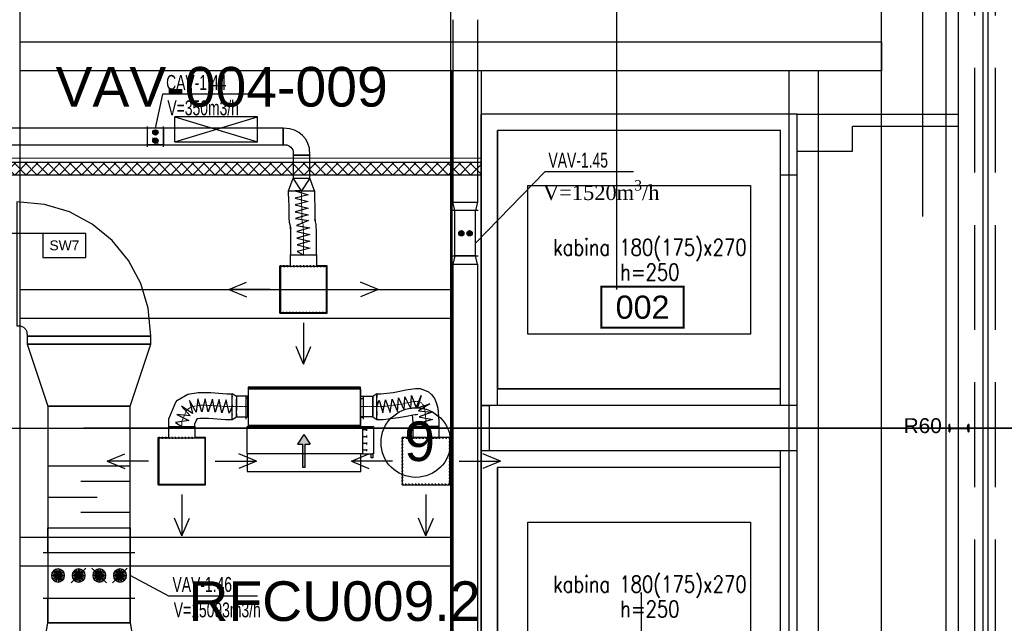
# Model space of a CAD drawing. Header units: centimetres. Extents: x -149939 to 48626, y -46000 to 152985.
# Tile 225 of 256: x 2240 to 14170, y 8636 to 15948. Entities that reach past the tile are written whole.
import ezdxf
from ezdxf.enums import TextEntityAlignment as Align

# ---------------------------------------------------------------- set-up
doc = ezdxf.new("R2010")
doc.units = ezdxf.units.CM
doc.header["$LTSCALE"] = 50
doc.header["$PDMODE"] = 35
doc.header["$PDSIZE"] = 0.1
for name, pattern in [('CADVENT_CENTERLINE', [9.9, 7.4, -1, 0.5, -1]), ('CADVENT_HIDDEN', [0.8, 0.25, -0.55]), ('Kondygnacja  -0_5$0$HIDDEN', [9.525, 6.35, -3.175]), ('Kondygnacja  -0_5$0$HIDDEN2', [4.7625, 3.175, -1.5875]), ('Osie rzutów$0$DASHDOT2', [12.7, 6.35, -3.175, 0, -3.175])]:
    doc.linetypes.add(name, pattern=pattern)
doc.layers.get('0').update_dxf_attribs({"color": 8})
doc.layers.get('DEFPOINTS').update_dxf_attribs({"color": 8})
for name, color, linetype in [('01-103-Went PP_poziom-0_5$0$L_Nawiew', 7, 'Continuous'), ('bgde-nawiewEXP', 7, 'Continuous'), ('bgde-nawiewHIDDEN', 250, 'Continuous'), ('bgde-wywiewEXP', 5, 'Continuous'), ('bgde-wywiewSOL', 5, 'Continuous'), ('bgde_AJ_strzałki', 7, 'Continuous'), ('bgde_redukcja', 250, 'Continuous'), ('bgde_tlumik', 7, 'Continuous'), ('bgde_VAV', 7, 'Continuous'), ('Kondygnacja  -0_5$0$ARCH_GK', 8, 'Continuous'), ('Kondygnacja  -0_5$0$ARCH_INFO_ODPORNOŚĆ OGNIOWA', 8, 'Continuous'), ('Kondygnacja  -0_5$0$ARCH_INFO_OPISY_IST', 8, 'Continuous'), ('Kondygnacja  -0_5$0$ARCH_INFO_OPISY_PRZEGRODY', 8, 'Continuous'), ('Kondygnacja  -0_5$0$ARCH_KONSTR_POWYŻEJ RZUTU', 8, 'Kondygnacja  -0_5$0$HIDDEN'), ('Kondygnacja  -0_5$0$ARCH_KONSTR_POWYŻEJ RZUTU_IST', 8, 'Kondygnacja  -0_5$0$HIDDEN2'), ('Kondygnacja  -0_5$0$ARCH_NIEWIDOK_IST', 8, 'Kondygnacja  -0_5$0$HIDDEN'), ('Kondygnacja  -0_5$0$ARCH_STAL_IST', 8, 'Continuous'), ('Kondygnacja  -0_5$0$ARCH_WIDOK_IST', 8, 'Continuous'), ('Kondygnacja  -0_5$0$ARCH_ŚLUSARKA_OKNA_IST', 8, 'Continuous'), ('Kondygnacja  -0_5$0$ARCH_ŻELBET_IST', 8, 'Continuous'), ('Osie rzutów$0$ARCH_INFO_OSIE_IST', 8, 'Osie rzutów$0$DASHDOT2'), ('Osie rzutów$0$ARCH_INFO_OSIE_OPISY_IST', 8, 'Continuous'), ('Pomieszczenia -05$0$ARCH_INFO_AREA_ETYKIETY_200', 8, 'Continuous')]:
    doc.layers.add(name, color=color, linetype=linetype)
for name, color, linetype, lineweight in [('bgde-nawiewCEN', 7, 'Continuous', 13), ('Kondygnacja  -0_5$0$ARCH_INFO_WYMIARY', 8, 'Continuous', 9), ('Kondygnacja  -0_5$0$ARCH_WIDOK', 8, 'Continuous', 13), ('RFCU', 6, 'Continuous', 30)]:
    doc.layers.add(name, color=color, linetype=linetype, lineweight=lineweight)
doc.styles.add('Arial', font='ARIAL.TTF')
doc.styles.add('Kondygnacja  -0_5$0$Arial', font='ARIAL.TTF')
doc.styles.add('Kondygnacja  -0_5$0$Romans', font='Romans.shx', dxfattribs={"width": 0.7})
doc.styles.add('Kondygnacja  -0_5$0$ROMANS-50-CM', font='romans.shx', dxfattribs={"width": 0.8, "height": 10})
doc.styles.add('Pomieszczenia -05$0$Arial', font='ARIAL.TTF')
doc.dimstyles.new('Kondygnacja  -0_5$0$Wymiary 1-100', dxfattribs={"dimtxt": 12, "dimasz": 10, "dimexe": 5, "dimexo": 0, "dimgap": 4, "dimtad": 1, "dimrnd": 0.5, "dimzin": 12, "dimdsep": 46, "dimtxsty": 'Kondygnacja  -0_5$0$Romans', "dimblk": 'Kondygnacja  -0_5$0$_Oblique', "dimcen": 10, "dimdle": 10, "dimclrt": 55, "dimazin": 0, "dimtfac": 1, "dimtmove": 1, "dimatfit": 3, "dimfxl": 8, "dimfxlon": 1, "dimtolj": 1, "dimtzin": 0, "dimarcsym": 0})

# ---------------------------------------------------------------- blocks, each defined once
blk = doc.blocks.new('Osie rzutów')
at = {"layer": 'Osie rzutów$0$ARCH_INFO_OSIE_IST', "ltscale": 10}
for p, q in [((12860, 12510), (12860, 4623.26)), ((13460, 12510), (13460, 4623.26)), ((4436.04, 5600), (15156.54, 5600)), ((15156.54, 5600), (12415.5, 5600))]:
    blk.add_line(p, q, dxfattribs=at)
blk = doc.blocks.new('Kondygnacja  -0_5$0$_Oblique')
at = {"color": 0, "linetype": 'ByBlock', "lineweight": -2}
blk.add_line((-0.5, -0.5), (0.5, 0.5), dxfattribs=at)
blk = doc.blocks.new('*D164')
at = {"layer": 'DEFPOINTS', "color": 0}
for p in [(9286, 9000), (9286, 4650), (9770, 4650)]:
    blk.add_point(p, dxfattribs=at)
at = {"layer": 'Kondygnacja  -0_5$0$ARCH_INFO_WYMIARY', "color": 0, "lineweight": -2}
for p, q in [((9762, 9000), (9775, 9000)), ((9770, 9010), (9770, 4640)), ((9762, 4650), (9775, 4650))]:
    blk.add_line(p, q, dxfattribs=at)
at = {"layer": 'Kondygnacja  -0_5$0$ARCH_INFO_WYMIARY', "color": 0, "linetype": 'ByBlock', "lineweight": -2, "xscale": 10, "yscale": 10, "zscale": 10}
for p, rotation in [((9770, 9000), 90), ((9770, 4650), 270)]:
    blk.add_blockref('Kondygnacja  -0_5$0$_Oblique', p, dxfattribs=dict(at, rotation=rotation))
at = {"layer": 'Kondygnacja  -0_5$0$ARCH_INFO_WYMIARY', "color": 55, "insert": (9760, 6825), "char_height": 12, "attachment_point": 5, "rotation": 90, "style": 'Kondygnacja  -0_5$0$Romans'}
blk.add_mtext('\\A1;4350', dxfattribs=at)
blk = doc.blocks.new('Kondygnacja  -0_5$0$konstrukcja istniejąca -0.5')
at = {"layer": 'Kondygnacja  -0_5$0$ARCH_KONSTR_POWYŻEJ RZUTU_IST', "ltscale": 10}
for points in [[(13432, 9825), (13432, 4975), (13382, 4975)], [(12338, 6175), (12338, 5025)], [(13382, 5025), (13382, 6175)], [(12338, 6067.9), (13382, 6067.9), (13382, 6032.9), (12338, 6032.9)], [(12862, 5167.9), (12862, 6032.9)], [(12897, 6032.9), (12897, 5167.9)], [(13270.5, 5167.9), (13270.5, 6032.9)], [(13305.5, 6032.9), (13305.5, 5167.9)], [(12338, 5767.9), (12862, 5767.9)], [(12862, 5732.9), (12338, 5732.9)], [(12338, 5467.9), (12862, 5467.9)], [(12862, 5432.9), (12338, 5432.9)]]:
    blk.add_lwpolyline(points, dxfattribs=at)
blk = doc.blocks.new('Pomieszczenia -05$0$etykieta_numer')
at = {"color": 0, "linetype": 'ByBlock', "const_width": 2.44}
blk.add_lwpolyline([(-50, -50), (-50, 0), (50, 0), (50, -50)], close=True, dxfattribs=at)
at = {"color": 0, "linetype": 'ByBlock', "style": 'Pomieszczenia -05$0$Arial'}
blk.add_attdef('AECAREA:NUMBER', text='', height=28, dxfattribs=at).set_placement((0, -25), align=Align.MIDDLE)
blk = doc.blocks.new('*D197')
at = {"layer": 'DEFPOINTS', "color": 0}
for p in [(9196, 79785), (9474, 79785), (9196, 12690)]:
    blk.add_point(p, dxfattribs=at)
at = {"layer": 'Kondygnacja  -0_5$0$ARCH_INFO_WYMIARY', "color": 0, "lineweight": -2}
for p, q in [((9466, 79785), (9479, 79785)), ((9474, 12680), (9474, 79795)), ((9466, 12690), (9479, 12690))]:
    blk.add_line(p, q, dxfattribs=at)
at = {"layer": 'Kondygnacja  -0_5$0$ARCH_INFO_WYMIARY', "color": 0, "linetype": 'ByBlock', "lineweight": -2, "xscale": 10, "yscale": 10, "zscale": 10}
for p, rotation in [((9474, 79785), 90), ((9474, 12690), 270)]:
    blk.add_blockref('Kondygnacja  -0_5$0$_Oblique', p, dxfattribs=dict(at, rotation=rotation))
at = {"layer": 'Kondygnacja  -0_5$0$ARCH_INFO_WYMIARY', "color": 55, "insert": (9464, 46238), "char_height": 12, "attachment_point": 5, "rotation": 90, "style": 'Kondygnacja  -0_5$0$Romans'}
blk.add_mtext('\\A1;67095', dxfattribs=at)
blk = doc.blocks.new('*D212')
at = {"layer": 'DEFPOINTS', "color": 0}
for p in [(-30586, 81900), (-30681, 12490), (9064, 12490)]:
    blk.add_point(p, dxfattribs=at)
at = {"layer": 'Kondygnacja  -0_5$0$ARCH_INFO_WYMIARY', "color": 0, "lineweight": -2}
for p, q in [((-30673, 81900), (-30686, 81900)), ((-30681, 81910), (-30681, 12480)), ((-30673, 12490), (-30686, 12490))]:
    blk.add_line(p, q, dxfattribs=at)
at = {"layer": 'Kondygnacja  -0_5$0$ARCH_INFO_WYMIARY', "color": 0, "linetype": 'ByBlock', "lineweight": -2, "xscale": 10, "yscale": 10, "zscale": 10}
for p, rotation in [((-30681, 81900), 90), ((-30681, 12490), 270)]:
    blk.add_blockref('Kondygnacja  -0_5$0$_Oblique', p, dxfattribs=dict(at, rotation=rotation))
at = {"layer": 'Kondygnacja  -0_5$0$ARCH_INFO_WYMIARY', "color": 55, "insert": (-30691, 47195), "char_height": 12, "attachment_point": 5, "rotation": 90, "style": 'Kondygnacja  -0_5$0$Romans'}
blk.add_mtext('\\A1;69410.5', dxfattribs=at)
blk = doc.blocks.new('0026')
at = {"layer": 'bgde_VAV'}
for p, q in [((462656, 9859, 1210), (462656, 9814, 1210)), ((462656, 9814, 1210), (462656, 9414, 1210)), ((462656, 9814, 1210), (463056, 9814, 1210)), ((462785, 9784, 1210), (462926, 9643, 1210)), ((463056, 9814, 1210), (463056, 9859, 1210)), ((463056, 9414, 1210), (463056, 9814, 1210)), ((462856, 9714, 1210), (462792, 9714, 1210)), ((462856, 9714, 1210), (462795, 9733, 1210)), ((462856, 9714, 1210), (462795, 9694, 1210)), ((462856, 9714, 1210), (462804, 9751, 1210)), ((462856, 9714, 1210), (462804, 9676, 1210)), ((462856, 9514, 1210), (462804, 9551, 1210)), ((462856, 9714, 1210), (462818, 9765, 1210)), ((462856, 9714, 1210), (462818, 9662, 1210)), ((462856, 9514, 1210), (462818, 9565, 1210)), ((462856, 9714, 1210), (462836, 9775, 1210)), ((462856, 9714, 1210), (462836, 9653, 1210)), ((462856, 9514, 1210), (462836, 9575, 1210)), ((462856, 9714, 1210), (462856, 9778, 1210)), ((462856, 9714, 1210), (462875, 9775, 1210)), ((462856, 9714, 1210), (462893, 9765, 1210)), ((462856, 9714, 1210), (462907, 9751, 1210)), ((462856, 9714, 1210), (462916, 9733, 1210)), ((462856, 9714, 1210), (462920, 9714, 1210)), ((462856, 9714, 1210), (462916, 9694, 1210)), ((462856, 9714, 1210), (462907, 9676, 1210)), ((462856, 9714, 1210), (462893, 9662, 1210)), ((462856, 9714, 1210), (462875, 9653, 1210)), ((462856, 9714, 1210), (462856, 9650, 1210)), ((462856, 9514, 1210), (462856, 9578, 1210)), ((462856, 9514, 1210), (462875, 9575, 1210)), ((462856, 9514, 1210), (462893, 9565, 1210)), ((462856, 9514, 1210), (462907, 9551, 1210)), ((462656, 9414, 1210), (462656, 9369, 1210)), ((462656, 9414, 1210), (463056, 9414, 1210)), ((462856, 9514, 1210), (462792, 9514, 1210)), ((462856, 9514, 1210), (462795, 9533, 1210)), ((462856, 9514, 1210), (462795, 9494, 1210)), ((462856, 9514, 1210), (462804, 9476, 1210)), ((462856, 9514, 1210), (462818, 9462, 1210)), ((462856, 9514, 1210), (462836, 9453, 1210)), ((462856, 9514, 1210), (462916, 9533, 1210)), ((462856, 9514, 1210), (462920, 9514, 1210)), ((462856, 9514, 1210), (462916, 9494, 1210)), ((462856, 9514, 1210), (462907, 9476, 1210)), ((462856, 9514, 1210), (462893, 9462, 1210)), ((462856, 9514, 1210), (462875, 9453, 1210)), ((462856, 9514, 1210), (462856, 9450, 1210)), ((463056, 9369, 1210), (463056, 9414, 1210))]:
    blk.add_line(p, q, dxfattribs=at)
for centre in [(462856, 9714, 1210), (462856, 9514, 1210)]:
    blk.add_ellipse(centre, major_axis=(0, 64), ratio=1, start_param=-1.570796, end_param=4.712389, dxfattribs=at)
blk = doc.blocks.new('06')
at = {"layer": 'bgde_VAV', "color": 3, "linetype": 'Continuous', "lineweight": -2}
for p, q in [((-54870, 68405), (-54870, 68375)), ((-54870, 68375), (-54870, 68125)), ((-54320, 68375), (-54320, 68405)), ((-54320, 68125), (-54320, 68375)), ((-54870, 68125), (-54870, 68095)), ((-54320, 68095), (-54320, 68125))]:
    blk.add_line(p, q, dxfattribs=at)
at = {"layer": 'bgde_VAV', "color": 3, "linetype": 'ByBlock', "lineweight": -2}
for p, q in [((-54320, 68375), (-54870, 68375)), ((-54320, 68125), (-54870, 68125))]:
    blk.add_line(p, q, dxfattribs=at)
at = {"layer": 'bgde_VAV', "color": 3, "linetype": 'Continuous', "lineweight": -3}
for p, q in [((-54595, 68303), (-54627, 68303)), ((-54595, 68303), (-54626, 68313)), ((-54595, 68303), (-54626, 68293)), ((-54595, 68303), (-54621, 68322)), ((-54595, 68303), (-54621, 68284)), ((-54595, 68303), (-54614, 68329)), ((-54595, 68303), (-54614, 68277)), ((-54595, 68303), (-54605, 68334)), ((-54595, 68303), (-54605, 68273)), ((-54595, 68303), (-54595, 68335)), ((-54595, 68303), (-54585, 68334)), ((-54595, 68303), (-54576, 68329)), ((-54595, 68303), (-54569, 68322)), ((-54595, 68303), (-54565, 68313)), ((-54595, 68303), (-54563, 68303)), ((-54595, 68303), (-54565, 68293)), ((-54595, 68303), (-54569, 68284)), ((-54595, 68303), (-54576, 68277)), ((-54595, 68303), (-54585, 68273)), ((-54595, 68303), (-54595, 68271)), ((-54595, 68203), (-54627, 68203)), ((-54595, 68203), (-54626, 68213)), ((-54595, 68203), (-54626, 68193)), ((-54595, 68203), (-54621, 68222)), ((-54595, 68203), (-54621, 68184)), ((-54595, 68203), (-54614, 68229)), ((-54595, 68203), (-54614, 68177)), ((-54595, 68203), (-54605, 68234)), ((-54595, 68203), (-54605, 68173)), ((-54595, 68203), (-54595, 68235)), ((-54595, 68203), (-54585, 68234)), ((-54595, 68203), (-54576, 68229)), ((-54595, 68203), (-54569, 68222)), ((-54595, 68203), (-54565, 68213)), ((-54595, 68203), (-54563, 68203)), ((-54595, 68203), (-54565, 68193)), ((-54595, 68203), (-54569, 68184)), ((-54595, 68203), (-54576, 68177)), ((-54595, 68203), (-54585, 68173)), ((-54595, 68203), (-54595, 68171))]:
    blk.add_line(p, q, dxfattribs=at)
for centre in [(-54595, 68303), (-54595, 68203)]:
    blk.add_ellipse(centre, major_axis=(32, 0), ratio=1, start_param=-1.570796, end_param=4.712389, dxfattribs=at)
blk = doc.blocks.new('08')
at = {"layer": 'bgde_VAV', "color": 3, "linetype": 'Continuous', "lineweight": -2}
for p, q in [((-57699, 65891), (-57755, 65891)), ((-56699, 65891), (-57699, 65891)), ((-56643, 65891), (-56699, 65891)), ((-57755, 65341), (-57699, 65341)), ((-57699, 65341), (-56699, 65341)), ((-56699, 65341), (-56643, 65341))]:
    blk.add_line(p, q, dxfattribs=at)
at = {"layer": 'bgde_VAV', "color": 3, "linetype": 'ByBlock', "lineweight": -2}
for p, q in [((-57699, 65891), (-57699, 65341)), ((-56699, 65891), (-56699, 65341))]:
    blk.add_line(p, q, dxfattribs=at)
at = {"layer": 'bgde_VAV', "color": 3, "linetype": 'Continuous', "lineweight": -3}
for p, q in [((-57574, 65616), (-57654, 65616)), ((-57574, 65616), (-57650, 65640)), ((-57574, 65616), (-57650, 65591)), ((-57574, 65616), (-57639, 65663)), ((-57574, 65616), (-57639, 65569)), ((-57574, 65616), (-57621, 65680)), ((-57574, 65616), (-57621, 65551)), ((-57574, 65616), (-57599, 65692)), ((-57574, 65616), (-57599, 65540)), ((-57574, 65616), (-57574, 65696)), ((-57574, 65616), (-57550, 65692)), ((-57574, 65616), (-57527, 65680)), ((-57574, 65616), (-57510, 65663)), ((-57574, 65616), (-57498, 65640)), ((-57574, 65616), (-57498, 65591)), ((-57574, 65616), (-57510, 65569)), ((-57574, 65616), (-57527, 65551)), ((-57574, 65616), (-57550, 65540)), ((-57574, 65616), (-57574, 65536)), ((-57574, 65616), (-57494, 65616)), ((-57236, 65704), (-57413, 65527)), ((-57324, 65616), (-57404, 65616)), ((-57324, 65616), (-57400, 65640)), ((-57324, 65616), (-57400, 65591)), ((-57324, 65616), (-57389, 65663)), ((-57324, 65616), (-57389, 65569)), ((-57324, 65616), (-57371, 65680)), ((-57324, 65616), (-57371, 65551)), ((-57324, 65616), (-57349, 65692)), ((-57324, 65616), (-57349, 65540)), ((-57324, 65616), (-57324, 65696)), ((-57324, 65616), (-57300, 65692)), ((-57324, 65616), (-57277, 65680)), ((-57324, 65616), (-57260, 65663)), ((-57324, 65616), (-57248, 65640)), ((-57324, 65616), (-57248, 65591)), ((-57324, 65616), (-57260, 65569)), ((-57324, 65616), (-57277, 65551)), ((-57324, 65616), (-57300, 65540)), ((-57324, 65616), (-57324, 65536)), ((-57324, 65616), (-57244, 65616)), ((-56986, 65527), (-57163, 65704)), ((-57074, 65616), (-57154, 65616)), ((-57074, 65616), (-57150, 65640)), ((-57074, 65616), (-57150, 65591)), ((-57074, 65616), (-57139, 65663)), ((-57074, 65616), (-57139, 65569)), ((-57074, 65616), (-57121, 65680)), ((-57074, 65616), (-57121, 65551)), ((-57074, 65616), (-57099, 65692)), ((-57074, 65616), (-57099, 65540)), ((-57074, 65616), (-57074, 65696)), ((-57074, 65616), (-57050, 65692)), ((-57074, 65616), (-57027, 65680)), ((-57074, 65616), (-57010, 65663)), ((-57074, 65616), (-56998, 65640)), ((-57074, 65616), (-56998, 65591)), ((-57074, 65616), (-57010, 65569)), ((-57074, 65616), (-57027, 65551)), ((-57074, 65616), (-57050, 65540)), ((-57074, 65616), (-57074, 65536)), ((-57074, 65616), (-56994, 65616)), ((-56736, 65704), (-56913, 65527)), ((-56824, 65616), (-56904, 65616)), ((-56824, 65616), (-56900, 65640)), ((-56824, 65616), (-56900, 65591)), ((-56824, 65616), (-56889, 65663)), ((-56824, 65616), (-56889, 65569)), ((-56824, 65616), (-56871, 65680)), ((-56824, 65616), (-56871, 65551)), ((-56824, 65616), (-56849, 65692)), ((-56824, 65616), (-56849, 65540)), ((-56824, 65616), (-56824, 65696)), ((-56824, 65616), (-56800, 65692)), ((-56824, 65616), (-56777, 65680)), ((-56824, 65616), (-56760, 65663)), ((-56824, 65616), (-56748, 65640)), ((-56824, 65616), (-56748, 65591)), ((-56824, 65616), (-56760, 65569)), ((-56824, 65616), (-56777, 65551)), ((-56824, 65616), (-56800, 65540)), ((-56824, 65616), (-56824, 65536)), ((-56824, 65616), (-56744, 65616))]:
    blk.add_line(p, q, dxfattribs=at)
for centre in [(-57574, 65616), (-57324, 65616), (-57074, 65616), (-56824, 65616)]:
    blk.add_ellipse(centre, major_axis=(80, 0), ratio=1, start_param=-1.570796, end_param=4.712389, dxfattribs=at)
blk = doc.blocks.new('A$C5B3E7367')
at = {"layer": '01-103-Went PP_poziom-0_5$0$L_Nawiew'}
h = blk.add_hatch(color=256, dxfattribs=at)
h.paths.add_polyline_path([(215, 704), (215, 674), (332, 674), (332, 612), (446, 689), (332, 766), (332, 704)])
h.paths.add_polyline_path([(48, 704), (48, 674), (215, 674), (215, 704)])
for p, q in [((215, 1525), (165, 1525)), ((165, 1525), (165, 1505)), ((165, 1505), (215, 1505)), ((215, 1400), (215, 1530)), ((545, 1530), (215, 1530)), ((215, 1530), (215, 1515)), ((244, 1452), (269, 1452)), ((256, 1452), (256, 1400)), ((326, 1452), (351, 1452)), ((339, 1452), (339, 1400)), ((409, 1452), (434, 1452)), ((421, 1452), (421, 1400)), ((491, 1452), (516, 1452)), ((504, 1452), (504, 1400)), ((545, 1400), (545, 1530)), ((0, 1378), (215, 1378)), ((0, 0), (0, 1378)), ((545, 1400), (215, 1400)), ((215, 1400), (215, 1378)), ((215, 1378), (215, 0)), ((545, 0), (545, 1400)), ((446, 689), (332, 766)), ((332, 704), (332, 766)), ((48, 704), (332, 704)), ((48, 704), (48, 674)), ((48, 674), (332, 674)), ((446, 689), (332, 612)), ((332, 612), (332, 674)), ((215, 0), (0, 0)), ((215, 0), (545, 0))]:
    blk.add_line(p, q, dxfattribs=at)
blk = doc.blocks.new('A$C53CA46B8')
at = {"layer": 'bgde-wywiewSOL'}
for p, q in [((200, 481), (-250, 481)), ((-250, 481), (-250, -879)), ((113, 511), (-162, 511)), ((-137, 481), (-137, 511)), ((88, 481), (88, 511)), ((200, 481), (200, -879)), ((200, -879), (-250, -879)), ((113, -909), (-162, -909)), ((-137, -879), (-137, -909)), ((88, -879), (88, -909))]:
    blk.add_line(p, q, dxfattribs=at)
at = {"layer": '01-103-Went PP_poziom-0_5$0$L_Nawiew'}
blk.add_blockref('A$C5B3E7367', (-795, -894), dxfattribs=at)
blk = doc.blocks.new('strzałki')
at = {"layer": 'bgde_AJ_strzałki'}
for p, q in [((-904, 0), (-691, 90, 3433)), ((-404, 0), (-904, 0)), ((-904, 0), (-691, -90, 3433)), ((404, 0), (904, 0)), ((904, 0), (691, 90, 3433)), ((904, 0), (691, -90, 3433)), ((0, -404), (0, -904)), ((0, -904), (-90, -691, 3433)), ((0, -904), (90, -691, 3433))]:
    blk.add_line(p, q, dxfattribs=at)
blk = doc.blocks.new('t46')
at = {"layer": 'bgde_tlumik'}
for p, q in [((3579, 10353), (2979, 10353)), ((2579, 10166), (3179, 10166)), ((3579, 9978), (2979, 9978))]:
    blk.add_line(p, q, dxfattribs=at)
blk.add_lwpolyline([(2579, 9791), (3579, 9791), (3579, 10541), (2579, 10541)], close=True, dxfattribs=at)

msp = doc.modelspace()

# ---------------------------------------------------------------- hatches: boundary and pattern name
at = {"layer": 'Kondygnacja  -0_5$0$ARCH_GK', "linetype": 'Continuous', "lineweight": -3}
h = msp.add_hatch(dxfattribs=at)
h.set_pattern_fill('ANSI37', color=256, scale=30, angle=-360, style=0)
h.set_pattern_definition([(45, (-121140, -45000), (-67.35192, 67.35192), []), (135, (-121140, -45000), (-67.35192, -67.35192), [])])
h.paths.add_polyline_path([(-10590, 14220), (-10440, 14070), (1900, 14070), (1975, 14107.5), (1975, 14220)], flags=0)
h.paths.add_polyline_path([(1975, 14220), (1975, 14107.5), (2050, 14070), (7830, 14070), (7830, 14220)], flags=0)

# ---------------------------------------------------------------- linework, layer by layer
at = {"layer": 'bgde-nawiewCEN', "linetype": 'CADVENT_CENTERLINE', "ltscale": 0.06}
for p, q in [((5655.556, 13811.696), (5655.556, 13876.418)), ((5656.707, 13650.809), (5655.556, 13811.696)), ((5658.02, 13582.803), (5656.707, 13650.809)), ((5659.711, 13537.836), (5658.02, 13582.803)), ((5661.698, 13510.789), (5659.711, 13537.836)), ((5663.895, 13496.541), (5661.698, 13510.789)), ((5666.218, 13489.972), (5663.895, 13496.541)), ((5668.583, 13485.964), (5666.218, 13489.972)), ((5670.906, 13479.395), (5668.583, 13485.964)), ((5673.103, 13465.147), (5670.906, 13479.395)), ((5675.09, 13438.1), (5673.103, 13465.147)), ((5676.781, 13393.133), (5675.09, 13438.1)), ((5678.094, 13325.127), (5676.781, 13393.133)), ((5679.245, 13164.24), (5678.094, 13325.127)), ((5679.245, 13099.518), (5679.245, 13164.24)), ((4205.785, 11082.329), (4264.815, 11222.701)), ((4264.815, 11222.701), (4334.462, 11263.685)), ((4334.462, 11263.685), (4427.184, 11277.903)), ((4427.184, 11277.903), (4540.22, 11275.498)), ((4540.22, 11275.498), (4743.503, 11261.401)), ((4743.503, 11261.401), (4816.195, 11261.401)), ((4816.195, 11261.401), (4866.195, 11261.401)), ((4866.195, 11261.401), (5006.195, 11261.401)), ((5010.195, 11261.401), (5006.195, 11261.401)), ((6370.195, 11261.401), (6374.195, 11261.401)), ((6516.99, 11261.401), (6374.195, 11261.401)), ((6566.99, 11261.401), (6516.99, 11261.401)), ((6628.859, 11261.401), (6566.99, 11261.401)), ((6796.883, 11279.901), (6628.859, 11261.401)), ((6886.674, 11296.405), (6796.883, 11279.901)), ((6961.326, 11311.86), (6886.674, 11296.405)), ((7022.058, 11321.85), (6961.326, 11311.86)), ((7070.095, 11321.963), (7022.058, 11321.85)), ((7106.657, 11307.782), (7070.095, 11321.963)), ((7132.967, 11274.896), (7106.657, 11307.782)), ((7150.247, 11218.888), (7132.967, 11274.896)), ((7162.605, 11077.599), (7150.247, 11218.888)), ((4205.785, 11019.853), (4205.785, 11082.329)), ((7162.605, 11019.853), (7162.605, 11077.599))]:
    msp.add_line(p, q, dxfattribs=at)
at = {"layer": 'bgde-nawiewEXP', "linetype": 'Continuous'}
for points in [[(160.471, 14432.094), (5430.556, 14432.094), (5475.065, 14430.173), (5493.825, 14424.482), (5511.114, 14415.241), (5526.268, 14402.804), (5538.705, 14387.65), (5547.946, 14370.361), (5553.636, 14351.602), (5555.558, 14307.093), (5755.558, 14307.095), (5749.794, 14390.62), (5732.722, 14446.898), (5704.999, 14498.764), (5667.689, 14544.226), (5622.228, 14581.535), (5570.362, 14609.258), (5514.083, 14626.33), (5430.556, 14632.094), (5430.556, 14432.094), (5430.556, 14632.094), (160.471, 14632.094)], [(5498.056, 13876.418), (5555.556, 14026.418), (5755.556, 14026.418), (5755.556, 14307.094), (5555.556, 14307.094), (5555.556, 14026.418), (5755.556, 14026.418), (5655.556, 13876.418), (5555.556, 14026.418)], [(5498.056, 13876.418), (5813.056, 13876.418), (5755.556, 14026.418)], [(5498.056, 13811.152), (5498.056, 13876.418), (5813.056, 13876.418), (5813.056, 13812.241), (5814.199, 13652.475), (5815.497, 13585.249), (5817.175, 13540.632), (5819.152, 13513.711), (5821.343, 13499.499)], [(5498.056, 13811.152), (5499.215, 13649.143), (5500.543, 13580.357), (5502.247, 13535.041), (5504.243, 13507.866), (5506.446, 13493.582), (5519.467, 13433.741), (5521.843, 13427.022), (5524.209, 13423.014), (5526.479, 13416.596)], [(5521.745, 12959.518), (5521.745, 13099.518), (5836.745, 13099.518), (5836.745, 13164.784), (5835.586, 13326.793), (5834.258, 13395.579), (5832.554, 13440.896), (5830.558, 13468.07), (5828.355, 13482.354), (5817.94, 13530.222)], [(5516.861, 13445.714), (5517.626, 13435.304), (5519.304, 13390.687), (5520.602, 13323.461), (5521.745, 13163.695), (5521.745, 13099.518), (5836.745, 13099.518), (5836.745, 12959.518)], [(5391.745, 12392.018), (5966.745, 12392.018), (5966.745, 12967.018), (5836.745, 12967.018)], [(5391.745, 12392.018), (5391.745, 12967.018), (5521.745, 12967.018)], [(6566.99, 11416.479), (6615.592, 11416.479), (6763.695, 11432.786), (6844.769, 11447.688), (6917.774, 11462.801), (6980.933, 11473.191), (7034.494, 11478.352), (7090.937, 11478.484), (7144.226, 11459.823), (7191.309, 11441.562), (7232.086, 11402.389), (7267.174, 11358.53), (7285.28, 11309.423), (7306.385, 11241.017), (7320.105, 11084.156), (7320.105, 11019.853), (7005.105, 11019.853), (7005.105, 10887.353)], [(4048.285, 11019.853), (4048.285, 11113.157), (4133.904, 11316.756), (4151.691, 11338.775), (4275.661, 11411.726), (4401.614, 11431.039), (4430.46, 11433.793), (4554.356, 11431.158), (4751.515, 11417.485), (4816.195, 11417.485)], [(4816.195, 11388.811), (4816.195, 11418.901), (4866.195, 11386.401), (4866.195, 11309.236)], [(4816.195, 11386.667), (4816.195, 11415.691)], [(4816.195, 11386.667), (4816.195, 11375.141)], [(4816.195, 11289.719), (4816.195, 11381.312)], [(4816.195, 11282.469), (4816.195, 11365.021)], [(4866.195, 11136.401), (5006.195, 11136.401), (5006.195, 11386.401), (4866.195, 11386.401), (4866.195, 11261.401)], [(4866.195, 11309.236), (4866.195, 11349.789)], [(5006.195, 11136.401), (5006.195, 11386.401), (5010.195, 11386.401)], [(6370.195, 11136.401), (6374.195, 11136.401), (6374.195, 11386.401), (6370.195, 11386.401)], [(6516.99, 11136.401), (6516.99, 11386.401), (6566.99, 11418.901), (6566.99, 11392.288)], [(6566.99, 11390.514), (6566.99, 11415.75)], [(6566.99, 11390.514), (6566.99, 11375.62)], [(6566.99, 11321.673), (6566.99, 11384.237)], [(6566.99, 11288.917), (6566.99, 11365.163)], [(4816.195, 11282.469), (4816.195, 11267.125)], [(4816.195, 11174.039), (4816.195, 11276.48)], [(4816.195, 11165.93), (4816.195, 11253.652)], [(4866.195, 11173.013), (4866.195, 11309.236)], [(4866.195, 11309.236), (4866.195, 11261.401)], [(4866.195, 11136.401), (4866.195, 11261.401), (4866.195, 11213.565)], [(6566.99, 11321.673), (6566.99, 11295.856)], [(6566.99, 11288.917), (6566.99, 11268.282)], [(6566.99, 11201.128), (6566.99, 11281.643)], [(6566.99, 11171.201), (6566.99, 11253.794)], [(4048.285, 11019.853), (4363.285, 11019.853), (4363.285, 11051.501), (4389.27, 11113.294)], [(4377.939, 11106.626), (4393.264, 11115.644), (4433.464, 11121.808)], [(4423.908, 11122.012), (4526.084, 11119.838), (4735.49, 11105.316), (4816.195, 11105.316), (4816.195, 11103.901), (4866.195, 11136.401), (4866.195, 11145.916)], [(4816.195, 11165.93), (4816.195, 11155.755)], [(4816.195, 11109.534), (4816.195, 11162.815)], [(4816.195, 11105.316), (4816.195, 11146.822)], [(4866.195, 11173.013), (4866.195, 11145.916)], [(4866.195, 11145.916), (4866.195, 11173.013)], [(4866.195, 11145.916), (4866.195, 11136.401)], [(5006.195, 11136.401), (5010.195, 11136.401)], [(6516.99, 11136.401), (6566.99, 11103.901), (6566.99, 11106.323)], [(6566.99, 11201.128), (6566.99, 11179.241)], [(6566.99, 11171.201), (6566.99, 11156.913)], [(6566.99, 11106.323), (6642.127, 11106.323), (6830.07, 11127.017), (6928.579, 11145.123), (7004.877, 11160.918), (7063.184, 11170.51)], [(6566.99, 11115.89), (6566.99, 11167.192)], [(6566.99, 11106.323), (6566.99, 11146.881)], [(6566.99, 11115.89), (6566.99, 11110.754)], [(6997.38, 11159.366), (7005.105, 11071.043), (7005.105, 11019.853), (7320.105, 11019.853), (7320.105, 10887.353)], [(7032.128, 11165.401), (7049.253, 11165.441)], [(4048.285, 10879.853), (4048.285, 11019.853), (4363.285, 11019.853), (4363.285, 10879.853)], [(3918.285, 10312.353), (4493.285, 10312.353), (4493.285, 10887.353), (4363.285, 10887.353)], [(3918.285, 10312.353), (3918.285, 10887.353), (4048.285, 10887.353)]]:
    msp.add_lwpolyline(points, dxfattribs=at)
at = {"layer": 'bgde-nawiewEXP'}
msp.add_lwpolyline([(5655.556, 13876.418), (5576.806, 13873.83), (5734.344, 13827.187), (5576.942, 13786.196), (5734.615, 13745.843), (5577.388, 13704.293), (5735.295, 13664.004), (5578.416, 13620.676), (5736.75, 13584.595), (5580.838, 13538.268), (5740.563, 13514.652), (5594.889, 13455.919), (5754.427, 13427.313), (5598.303, 13381.572), (5756.561, 13344.908), (5599.609, 13302.915), (5757.468, 13264.574), (5600.226, 13222.269), (5757.886, 13180.979), (5600.471, 13139.281), (5679.245, 13099.518)], dxfattribs=at)
at = {"layer": 'bgde-nawiewEXP', "linetype": 'Continuous'}
for points in [[(5399.245, 12399.518), (5959.245, 12399.518), (5959.245, 12959.518), (5399.245, 12959.518)], [(5010.195, 11486.401), (6370.195, 11486.401), (6370.195, 11496.401), (5010.195, 11496.401)], [(5010.195, 11036.401), (6370.195, 11036.401), (6370.195, 11486.401), (5010.195, 11486.401)], [(6374.195, 11136.401), (6374.195, 11386.401), (6516.99, 11386.401), (6516.99, 11136.401)], [(3925.785, 10319.853), (4485.785, 10319.853), (4485.785, 10879.853), (3925.785, 10879.853)], [(6875.105, 10312.353), (7450.105, 10312.353), (7450.105, 10887.353), (6875.105, 10887.353)]]:
    msp.add_lwpolyline(points, close=True, dxfattribs=at)
at = {"layer": 'bgde-nawiewHIDDEN', "linetype": 'CADVENT_HIDDEN'}
for points in [[(5521.745, 13099.518), (5836.745, 13099.518)], [(4816.195, 11417.485), (4816.195, 11415.691)], [(4816.195, 11381.312), (4816.195, 11388.811)], [(4816.195, 11365.021), (4816.195, 11375.141)], [(5010.195, 11136.401), (5010.195, 11386.401)], [(6370.195, 11136.401), (6370.195, 11386.401)], [(6566.99, 11416.479), (6566.99, 11415.75)], [(6566.99, 11384.237), (6566.99, 11392.288)], [(6566.99, 11365.163), (6566.99, 11375.62)], [(4816.195, 11276.48), (4816.195, 11289.719)], [(4816.195, 11253.652), (4816.195, 11267.125)], [(6566.99, 11281.643), (6566.99, 11295.856)], [(6566.99, 11253.794), (6566.99, 11268.282)], [(4816.195, 11162.815), (4816.195, 11174.039)], [(4816.195, 11146.822), (4816.195, 11155.755)], [(4816.195, 11105.316), (4816.195, 11109.534)], [(6566.99, 11167.192), (6566.99, 11179.241)], [(6566.99, 11146.881), (6566.99, 11156.913)], [(6566.99, 11106.323), (6566.99, 11110.754)], [(4048.285, 11019.853), (4363.285, 11019.853)], [(7005.105, 11019.853), (7320.105, 11019.853)], [(3925.785, 10319.853), (3925.785, 10879.853), (4363.285, 10879.853), (4048.285, 10879.853)], [(3925.785, 10319.853), (4485.785, 10319.853), (4485.785, 10879.853), (4048.285, 10879.853)]]:
    msp.add_lwpolyline(points, dxfattribs=at)
for points in [[(5391.745, 12392.018), (5966.745, 12392.018), (5966.745, 12967.018), (5391.745, 12967.018)], [(5391.745, 12967.018), (5391.745, 12967.018)], [(5399.245, 12399.518), (5399.245, 12959.518), (5959.245, 12959.518), (5959.245, 12399.518)], [(5399.245, 12959.518), (5399.245, 12959.518)], [(5399.245, 12959.518), (5399.245, 12959.518)], [(5521.745, 12959.518), (5836.745, 12959.518), (5533.734, 12959.518)], [(5959.245, 12959.518), (5959.245, 12959.518)], [(5966.745, 12967.018), (5966.745, 12967.018)], [(5391.745, 12392.018), (5391.745, 12392.018)], [(5399.245, 12399.518), (5399.245, 12399.518)], [(5959.245, 12399.518), (5959.245, 12399.518)], [(5966.745, 12392.018), (5966.745, 12392.018)], [(3918.285, 10312.353), (4493.285, 10312.353), (4493.285, 10887.353), (3918.285, 10887.353)], [(3918.285, 10887.353), (3918.285, 10887.353)], [(3925.785, 10879.853), (3925.785, 10879.853)], [(3925.785, 10879.853), (3925.785, 10879.853)], [(4485.785, 10879.853), (4485.785, 10879.853)], [(4493.285, 10887.353), (4493.285, 10887.353)], [(6875.105, 10312.353), (6875.105, 10887.353), (7450.105, 10887.353), (7450.105, 10312.353)], [(6882.605, 10319.853), (6882.605, 10879.853), (7442.605, 10879.853), (7442.605, 10319.853)], [(6882.605, 10879.853), (6882.605, 10879.853)], [(7005.105, 10879.853), (7320.105, 10879.853), (7017.094, 10879.853)], [(7442.605, 10879.853), (7442.605, 10879.853)], [(7442.605, 10879.853), (7442.605, 10879.853)], [(3918.285, 10312.353), (3918.285, 10312.353)], [(3925.785, 10319.853), (3925.785, 10319.853)], [(4485.785, 10319.853), (4485.785, 10319.853)], [(4493.285, 10312.353), (4493.285, 10312.353)], [(6875.105, 10312.353), (6875.105, 10312.353)], [(6882.605, 10319.853), (6882.605, 10319.853)], [(7442.605, 10319.853), (7442.605, 10319.853)]]:
    msp.add_lwpolyline(points, close=True, dxfattribs=at)
at = {"layer": 'bgde-nawiewHIDDEN'}
for points in [[(4816.195, 11261.401), (4779.606, 11183.019), (4740.631, 11341.775), (4690.144, 11186.565), (4658.5, 11346.333), (4607.548, 11191.995), (4575.596, 11352.13), (4524.98, 11197.498), (4488.631, 11356.725), (4447.328, 11199.661), (4398.455, 11355.036), (4379.684, 11193.927), (4297.67, 11334.296), (4332.859, 11177.073), (4199.124, 11267.644), (4306.505, 11147.414), (4145.257, 11166.369), (4289.686, 11092.362), (4128.582, 11067.732), (4205.785, 11019.853)], [(6566.99, 11261.401), (6593.729, 11340.413), (6640.349, 11184.428), (6673.367, 11344.34), (6729.252, 11191.402), (6752.348, 11352.904), (6815.703, 11203.168), (6829.005, 11365.367), (6899.666, 11218.685), (6907.69, 11381.201), (6977.728, 11234.83), (6989.322, 11396.93), (7044.506, 11244.595), (7103.679, 11395.177), (7058.973, 11245.351), (7210.572, 11294.072), (7071.787, 11209.637), (7233.553, 11194.669), (7080.607, 11138.456), (7239.972, 11105.669), (7083.571, 11060.14), (7162.605, 11019.853)]]:
    msp.add_lwpolyline(points, dxfattribs=at)
at = {"layer": 'bgde-wywiewEXP', "linetype": 'Continuous'}
for p, q in [((7488.151, 15947.55), (7488.15, 13735.966)), ((7788.154, 15947.547), (7788.15, 13735.966))]:
    msp.add_line(p, q, dxfattribs=at)
for points in [[(2204.379, 12240.695), (2248.888, 12238.773), (2267.649, 12233.082), (2284.939, 12223.84), (2300.094, 12211.403), (2312.532, 12196.248), (2321.774, 12178.957), (2327.465, 12160.197), (2329.386, 12115.686), (3829.386, 12115.686), (3798.642, 12452.832), (3707.593, 12752.983), (3559.736, 13029.603), (3360.755, 13272.063), (3118.295, 13471.044), (2841.674, 13618.901), (2541.524, 13709.951), (2204.394, 13740.695), (2204.386, 12990.695)], [(7788.15, 13735.966), (7763.15, 13635.966), (7513.15, 13635.966), (7488.15, 13735.966)], [(7788.15, 12985.966), (7763.15, 13085.966), (7513.15, 13085.966), (7488.15, 12985.966)], [(2329.386, 12015.686), (3829.386, 12015.686), (3829.386, 12115.686), (2329.386, 12115.686)], [(2329.386, 12015.686), (2579.386, 11265.686), (3579.386, 11265.686), (3829.386, 12015.686)], [(2579.386, 8640.686), (3579.386, 8640.686), (3579.386, 11265.686), (2579.386, 11265.686)], [(2479.386, 7440.989), (2479.386, 8040.686), (2579.386, 8640.686), (3579.386, 8640.686), (3679.386, 8040.686), (2479.386, 8040.686), (3679.386, 8040.686), (3679.386, 6674.997), (2479.386, 6674.997)]]:
    msp.add_lwpolyline(points, close=True, dxfattribs=at)
for points in [[(7788.15, 12985.966), (7788.15, 6674.997), (7488.15, 6674.997), (7788.15, 6674.997), (7788.15, 6549.997), (7779.127, 6549.997)], [(7488.15, 12985.966), (7488.15, 6549.997)]]:
    msp.add_lwpolyline(points, dxfattribs=at)
at = {"layer": 'bgde_redukcja'}
for points in [[(2579.386, 9790.686), (3579.389, 9790.686), (3579.389, 9490.686), (2579.386, 9490.686)], [(2579.386, 8940.686), (3579.389, 8940.686), (3579.389, 8640.686), (2579.386, 8640.686)]]:
    msp.add_lwpolyline(points, close=True, dxfattribs=at)
at = {"layer": 'bgde_VAV'}
for p, q in [((3971.078, 15044.873, 21.417), (3882.755, 14632.094)), ((5297.45, 15044.873, 21.417), (3971.078, 15044.873, 21.417)), ((3784.405, 14632.094), (3784.405, 14432.094)), ((3984.405, 14632.094), (3984.405, 14432.094)), ((8603.705, 14102.786, 21.417), (7763.15, 13240.208)), ((9676.886, 14102.786, 21.417), (8603.705, 14102.786, 21.417)), ((4048.52, 8963.888, 21.417), (3579.389, 9215.686)), ((5121.7, 8963.888, 21.417), (4048.52, 8963.888, 21.417))]:
    msp.add_line(p, q, dxfattribs=at)
at = {"layer": 'Kondygnacja  -0_5$0$ARCH_GK', "linetype": 'Continuous', "lineweight": -3}
for p, q in [((-10590, 14220), (7830, 14220)), ((7830, 14070), (7830, 14220)), ((2050, 14070), (7830, 14070))]:
    msp.add_line(p, q, dxfattribs=at)
at = {"layer": 'Kondygnacja  -0_5$0$ARCH_INFO_OPISY_PRZEGRODY'}
msp.add_lwpolyline([(2521.996, 13356.788), (1545.376, 13356.788)], dxfattribs=at)
msp.add_lwpolyline([(2521.996, 13068.788), (3041.996, 13068.788), (3041.996, 13356.788), (2521.996, 13356.788), (2521.996, 13068.788)], close=True, dxfattribs=at)
at = {"layer": 'Kondygnacja  -0_5$0$ARCH_NIEWIDOK_IST', "ltscale": 4}
for p, q in [((13810, 28700), (13810, 4650)), ((14060, 28700), (14060, 4400))]:
    msp.add_line(p, q, dxfattribs=at)
at = {"layer": 'Kondygnacja  -0_5$0$ARCH_STAL_IST'}
for p, q in [((13503.8, 11045), (13500, 11045)), ((13500, 11045), (13500, 10955)), ((13500, 10955), (13500, 11045)), ((13500, 11045), (13503.8, 11045)), ((13515.764, 11008.2), (13511.3, 11037.5)), ((13515.764, 10991.8), (13511.3, 10962.5)), ((13520.264, 11003.7), (13719.736, 11003.7)), ((13520.264, 10996.3), (13719.736, 10996.3)), ((13724.236, 11008.2), (13728.7, 11037.5)), ((13724.236, 10991.8), (13728.7, 10962.5)), ((13736.2, 11045), (13740, 11045)), ((13740, 11045), (13736.2, 11045)), ((13740, 11045), (13740, 10955)), ((13740, 10955), (13740, 11045)), ((13500, 10955), (13503.8, 10955)), ((13740, 10955), (13736.2, 10955))]:
    msp.add_line(p, q, dxfattribs=at)
for centre, radius, start, end in [((13503.8, 11037.5), 7.5, 0, 90), ((13503.8, 11037.5), 7.5, 0, 90), ((13520.264, 11008.2), 4.5, 180, 270), ((13520.264, 10991.8), 4.5, 90, 180), ((13719.736, 11008.2), 4.5, 270, 0), ((13719.736, 10991.8), 4.5, 0, 90), ((13736.2, 11037.5), 7.5, 90, 180), ((13736.2, 11037.5), 7.5, 90, 180), ((13503.8, 10962.5), 7.5, 270, 0), ((13736.2, 10962.5), 7.5, 180, 270)]:
    msp.add_arc(centre, radius, start, end, dxfattribs=at)
at = {"layer": 'Kondygnacja  -0_5$0$ARCH_WIDOK'}
msp.add_lwpolyline([(-10640, 5355), (-10640, 14270), (7830, 14270)], dxfattribs=at)
at = {"layer": 'Kondygnacja  -0_5$0$ARCH_WIDOK_IST'}
msp.add_line((13610, 28700), (13610, 4850), dxfattribs=at)
for points in [[(8030, 11475), (11460, 11475), (11460, 14605), (8030, 14605)], [(11095, 12140), (8395, 12140), (8395, 13940), (11095, 13940)], [(8030, 7395), (11460, 7395), (11460, 10525), (8030, 10525)], [(11095, 8060), (8395, 8060), (8395, 9860), (11095, 9860)]]:
    msp.add_lwpolyline(points, close=True, dxfattribs=at)
at = {"layer": 'Kondygnacja  -0_5$0$ARCH_ŚLUSARKA_OKNA_IST'}
for p, q in [((13910, 28700), (13910, 4550)), ((13970, 28700), (13970, 4490))]:
    msp.add_line(p, q, dxfattribs=at)
at = {"layer": 'Kondygnacja  -0_5$0$ARCH_ŻELBET_IST', "ltscale": 4}
for p, q in [((11660, 14805), (7830, 14805)), ((7830, 10725), (7830, 14805)), ((11660, 7195), (11660, 14805)), ((11660, 14805), (13610, 14805)), ((11460, 14605), (8030, 14605)), ((8030, 11275), (8030, 14605)), ((11460, 11275), (11460, 14605)), ((13610, 14655), (12330, 14655)), ((12330, 14355), (12330, 14655)), ((12330, 14355), (12330, 14655)), ((11660, 14070), (11660, 14355)), ((11660, 14355), (12330, 14355)), ((11660, 14070), (11660, 14355)), ((11660, 14355), (12330, 14355)), ((11460, 14070), (11660, 14070)), ((11460, 14070), (11660, 14070)), ((11460, 11475), (8030, 11475)), ((11660, 11275), (7830, 11275)), ((7830, 11275), (7930, 11275)), ((7930, 11275), (7930, 10725)), ((11560, 11275), (11560, 10725)), ((7830, 7195), (7830, 10725)), ((11660, 10725), (7830, 10725)), ((11460, 7395), (11460, 10725)), ((8030, 7395), (8030, 10525)), ((11460, 10525), (8030, 10525))]:
    msp.add_line(p, q, dxfattribs=at)
at = {"layer": 'RFCU'}
for p, q in [((5121.198, 14769.109), (4121.198, 14769.109)), ((4121.198, 14469.109), (5121.198, 14769.109)), ((4121.198, 14769.109), (5121.198, 14469.109)), ((5121.198, 14769.109), (4121.198, 14769.109)), ((4121.198, 14469.109), (5121.198, 14769.109)), ((4121.198, 14769.109), (5121.198, 14469.109)), ((4121.198, 14469.109), (4121.198, 14769.109)), ((5121.198, 14469.109), (5121.198, 14769.109)), ((4121.198, 14469.109), (5121.198, 14469.109)), ((4121.198, 14469.109), (5121.198, 14469.109))]:
    msp.add_line(p, q, dxfattribs=at)
msp.add_circle((7039.748, 10825.599, -1290), 421.787, dxfattribs=at)

# ---------------------------------------------------------------- block references
at = {"layer": '01-103-Went PP_poziom-0_5$0$L_Nawiew', "xscale": -1, "rotation": 270}
msp.add_blockref('A$C53CA46B8', (5889.056, 11270.848, -667.184), dxfattribs=at)
at = {"layer": 'bgde_AJ_strzałki'}
for p in [(5679.248, 12679.518, -1047), (4205.787, 10599.853, -1147), (7162.607, 10599.853, -1513)]:
    msp.add_blockref('strzałki', p, dxfattribs=at)
at = {"layer": 'bgde_redukcja', "rotation": 270}
msp.add_blockref('06', (-60611.815, -41234.129), dxfattribs=at)
at = {"layer": 'bgde_redukcja'}
msp.add_blockref('08', (60278.631, -56400.283), dxfattribs=at)
at = {"layer": 'bgde_tlumik'}
msp.add_blockref('t46', (0, 0), dxfattribs=at)
at = {"layer": 'bgde_VAV', "xscale": 0.4999999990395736, "yscale": 0.4999999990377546, "zscale": 0.4999999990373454, "rotation": 180}
msp.add_blockref('0026', (235312.213, 19338.953, -605), dxfattribs=at)
at = {"layer": 'Kondygnacja  -0_5$0$ARCH_KONSTR_POWYŻEJ RZUTU', "xscale": 10, "yscale": 10, "zscale": 10}
msp.add_blockref('Kondygnacja  -0_5$0$konstrukcja istniejąca -0.5', (-121140, -45000), dxfattribs=at)
at = {"layer": 'Osie rzutów$0$ARCH_INFO_OSIE_OPISY_IST', "color": 30, "xscale": 10, "yscale": 10, "zscale": 10}
msp.add_blockref('Osie rzutów', (-121140, -45000), dxfattribs=at)
at = {"layer": 'Pomieszczenia -05$0$ARCH_INFO_AREA_ETYKIETY_200', "linetype": 'Continuous', "lineweight": -3, "xscale": 10, "yscale": 10, "zscale": 10}
msp.add_blockref('Pomieszczenia -05$0$etykieta_numer', (9786.774, 12715.525), dxfattribs=at).add_auto_attribs({'AECAREA:NUMBER': '002'})

# ---------------------------------------------------------------- texts
at = {"layer": 'bgde_VAV', "width": 0.7}
for s, p in [('CAV-1.44', (4014.021, 15097.892, 1941.417)), ('V=350m3/h ', (4029.726, 14789.36, 1920)), ('VAV-1.45', (8646.648, 14155.805, 1941.417)), ('VAV-1.46', (4091.463, 9016.906, 1941.417)), ('V=15093m3/h ', (4107.169, 8708.374, 1920))]:
    msp.add_text(s, height=180, dxfattribs=at).set_placement(p)
at = {"layer": 'bgde_VAV', "insert": (8580.439, 14004.571, 1920), "char_height": 180, "width": 550.56944, "attachment_point": 1}
msp.add_mtext('\\A1;{\\fTimes New Roman|b0|i0|c238|p18;V=1520m\\H0.7x;\\S3^ ;\\H1.4286x;/h}', dxfattribs=at)
at = {"layer": 'Kondygnacja  -0_5$0$ARCH_INFO_ODPORNOŚĆ OGNIOWA', "insert": (13181.826, 11179.054), "char_height": 180, "width": 533.32525, "attachment_point": 5, "style": 'Kondygnacja  -0_5$0$Arial'}
msp.add_mtext('\\PR60', dxfattribs=at)
at = {"layer": 'Kondygnacja  -0_5$0$ARCH_INFO_OPISY_IST', "char_height": 200, "width": 3018.50613, "attachment_point": 5, "line_spacing_factor": 0.9, "style": 'Kondygnacja  -0_5$0$ROMANS-50-CM'}
for insert in [(9875.5, 13040), (9875.5, 8960)]:
    msp.add_mtext('kabina 180(175)x270\\Ph=250', dxfattribs=dict(at, insert=insert))
at = {"layer": 'Kondygnacja  -0_5$0$ARCH_INFO_OPISY_PRZEGRODY', "insert": (2781.996, 13212.788), "char_height": 120, "width": 520, "attachment_point": 5, "style": 'Kondygnacja  -0_5$0$Arial'}
msp.add_mtext('SW7', dxfattribs=at)
at = {"layer": 'RFCU', "char_height": 480, "attachment_point": 1, "style": 'Arial'}
for s, insert, width in [('VAV-004-009', (2674.565, 15375.035), 10742.22846), ('9', (6899.675, 11081.695, -1290), 727.77721), ('RFCU009.2', (4284.376, 9144.657), 10742.22846)]:
    msp.add_mtext(s, dxfattribs=dict(at, insert=insert, width=width))

# ---------------------------------------------------------------- dimensions: what is measured, and where the dimension line sits
at = {"layer": 'Kondygnacja  -0_5$0$ARCH_INFO_WYMIARY'}
for base, p1, p2, picture, middle in [((-30681.114, 12489.5), (-30586.301, 81900), (9064, 12489.5), '*D212', (-30691.114, 47194.75)), ((9474.093, 79785), (9196, 12690), (9196, 79785), '*D197', (9464.093, 46237.5)), ((9770.214, 4650), (9286.216, 9000), (9286.216, 4650), '*D164', (9760.214, 6825))]:
    dim = msp.add_linear_dim(base=base, p1=p1, p2=p2, angle=90, dimstyle='Kondygnacja  -0_5$0$Wymiary 1-100', dxfattribs=at)
    dim.commit()
    dim.dimension.update_dxf_attribs({"geometry": picture, "text_midpoint": middle})

doc.saveas('drawing.dxf')
